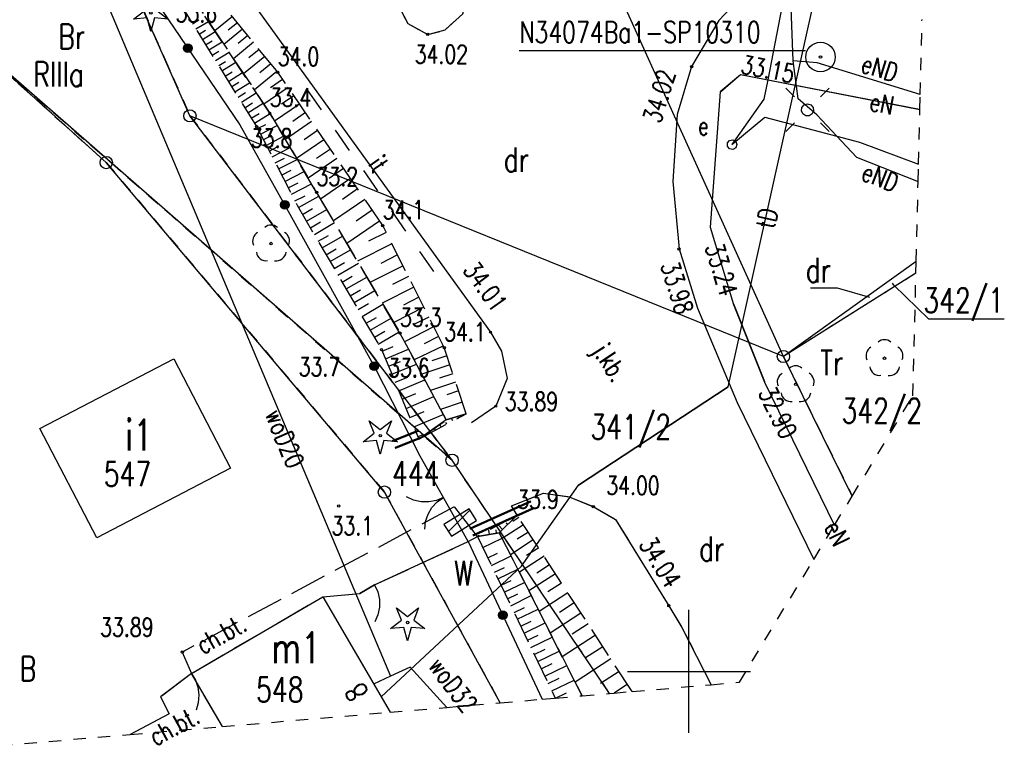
# Model space of a CAD drawing. Header units: millimetres. Extents: x 1427 to 82594, y 2364 to 16149.
# Tile 15 of 58: x 1665 to 1705, y 2367 to 2397. Entities that reach past the tile are written whole.
import ezdxf
from ezdxf.enums import TextEntityAlignment as Align

# ---------------------------------------------------------------- set-up
doc = ezdxf.new("R2010")
doc.units = ezdxf.units.MM
for name, pattern in [('1', [2, 1, -1]), ('2', [1, 0.5, -0.5]), ('423', [2, 1.5, -0.5]), ('424', [1.5, 1, -0.5]), ('9', [1.75, 1.25, -0.5]), ('901', [0])]:
    doc.linetypes.add(name, pattern=pattern)
for name, color, linetype in [('000_Inne__niezydentyfikowane_', 7, 'Continuous'), ('121-Punkt_osnowy_szczegolowej', 7, 'Continuous'), ('121-Punkt_osnowy_szczegolowej-A', 7, 'Continuous'), ('202-punkt_graniczny', 7, 'Continuous'), ('209-oznaczenie_konturu_klasyfik', 7, 'Continuous'), ('210-oznaczenie_konturu_uzytku_g', 7, 'Continuous'), ('211-numer_dzialki_ewidencyjnej', 7, 'Continuous'), ('218-kontur_uzytku_gruntowego', 7, 'Continuous'), ('219-dzialka_ewidencyjna', 7, 'Continuous'), ('238-Punkt_adresowy_budynku', 7, 'Continuous'), ('312-budynek_ewidencyjny', 7, 'Continuous'), ('312-oznaczenie_budynku_ewidency', 7, 'Continuous'), ('brama', 7, 'Continuous'), ('chodnik', 7, 'Continuous'), ('chodnik-Atr17', 7, 'Continuous'), ('drzewo_iglaste', 7, 'Continuous'), ('drzewo_lisciaste', 7, 'Continuous'), ('elektroenergetyczne_urzadzenie_', 7, 'Continuous'), ('furtka', 7, 'Continuous'), ('inny_obiekt_zagospodarowania_te', 7, 'Continuous'), ('jezdnia', 7, 'Continuous'), ('jezdnia-Atr17', 7, 'Continuous'), ('kraweznik', 7, 'Continuous'), ('latarnia', 7, 'Continuous'), ('obudowa_ochronna_przewodu', 7, 'Continuous'), ('ogrodzenie_trwale', 7, 'Continuous'), ('opisy', 7, 'Continuous'), ('pikieta_naturalna', 7, 'Continuous'), ('pikieta_naturalna-Atr2', 7, 'Continuous'), ('pikieta_sztuczna', 7, 'Continuous'), ('pikieta_sztuczna-Atr2', 7, 'Continuous'), ('przewod_elektroenergetyczny_pod', 7, 'Continuous'), ('przewod_telekomunikacyjny_podzi', 7, 'Continuous'), ('przewod_wodociagowy', 7, 'Continuous'), ('przewod_wodociagowy-Atr1', 7, 'Continuous'), ('rzedna-Atr2', 7, 'Continuous'), ('sciana_oporowa__linia_', 7, 'Continuous'), ('sciana_oporowa__poligon_', 7, 'Continuous'), ('skarpa_nieumocniona', 7, 'Continuous'), ('trawnik', 7, 'Continuous'), ('wlaz_do_komory_lub_kanalu_-_kwa', 7, 'Continuous'), ('Zakres', 7, 'Continuous')]:
    doc.layers.add(name, color=color, linetype=linetype)
doc.styles.add('STYL_ARIAL', font='simplex', dxfattribs={"width": 0.75, "oblique": 0.1})

# ---------------------------------------------------------------- blocks, each defined once
blk = doc.blocks.new('202')
at = {"color": 0}
blk.add_circle((0, 0), 0.25, dxfattribs=at)
blk = doc.blocks.new('SM01')
at = {"color": 7}
for points in [[(-0.53, 0.531, 0), (-0.883, 0.884, 0)], [(0.531, 0.531, 0), (0.884, 0.884, 0)], [(0, 0.25, 0), (0.1352, 0.2103, 0), (0.2274, 0.1039, 0), (0.2475, -0.0356, 0), (0.1889, -0.1637, 0), (0.0704, -0.2399, 0), (-0.0704, -0.2399, 0), (-0.1889, -0.1637, 0), (-0.2475, -0.0356, 0), (-0.2274, 0.1039, 0), (-0.1352, 0.2103, 0), (0, 0.25, 0)], [(-0.53, -0.53, 0), (-0.883, -0.883, 0)], [(0.531, -0.53, 0), (0.884, -0.883, 0)]]:
    blk.add_polyline3d(points, dxfattribs=at)
blk = doc.blocks.new('US25')
at = {"color": 7}
blk.add_polyline3d([(0.2003, -0.0001, 0), (0.1535, -0.1287, 0), (0.035, -0.1971, 0), (-0.0997, -0.1733, 0), (-0.1876, -0.0685, 0), (-0.1876, 0.0683, 0), (-0.0997, 0.1731, 0), (0.035, 0.1968, 0), (0.1535, 0.1284, 0), (0.2003, -0.0001, 0)], dxfattribs=at)
blk = doc.blocks.new('OK02')
at = {"color": 7}
for points in [[(-0.75, 1.299, 0), (-0.4963, 1.1147, 0), (-0.2865, 0.8817, 0), (-0.1297, 0.6101, 0), (-0.0328, 0.3119, 0), (0, 0, 0)], [(0, 0, 0), (0.0328, 0.3119, 0), (0.1297, 0.6101, 0), (0.2865, 0.8817, 0), (0.4963, 1.1147, 0), (0.75, 1.299, 0)]]:
    blk.add_polyline3d(points, dxfattribs=at)
blk = doc.blocks.new('OK04')
at = {"color": 7}
blk.add_polyline3d([(0, 0.001, 0), (0.0328, 0.3129, 0), (0.1297, 0.6111, 0), (0.2865, 0.8827, 0), (0.4963, 1.1157, 0), (0.75, 1.3, 0)], dxfattribs=at)
blk = doc.blocks.new('PW01')
at = {"color": 7}
blk.add_polyline3d([(0.045, 0, 0), (0.0318, -0.0318, 0), (0, -0.045, 0), (-0.0318, -0.0318, 0), (-0.045, 0, 0), (-0.0318, 0.0318, 0), (0, 0.045, 0), (0.0318, 0.0318, 0), (0.045, 0, 0)], dxfattribs=at)
blk = doc.blocks.new('921')
at = {"color": 0}
for p, q in [((-0.25, 0.1), (-0.45, 0.6)), ((-0.45, 0.6), (0, 0.25)), ((0, 0.25), (0.45, 0.6)), ((0.45, 0.6), (0.25, 0.1)), ((-0.7, -0.25), (-0.25, 0.1)), ((0.25, 0.1), (0.7, -0.25)), ((-0.15, -0.2), (-0.7, -0.25)), ((0, -0.75), (-0.15, -0.2)), ((0.15, -0.2), (0, -0.75)), ((0.7, -0.25), (0.15, -0.2))]:
    blk.add_line(p, q, dxfattribs=at)
blk.add_circle((0, 0), 0.05, dxfattribs=at)
blk = doc.blocks.new('922')
at = {"color": 0}
blk.add_circle((0, 0), 0.05, dxfattribs=at)
for centre, radius, start, end in [((-0.35, 0.1), 0.4, 119.8482, 203.5195), ((0, 0.35), 0.4, 50.114, 129.886), ((0.35, 0.1), 0.4, 336.8845, 60.1518), ((-0.2, -0.3), 0.4, 187.477, 278.4788), ((0.2, -0.275), 0.425, 262.6459, 349.6289)]:
    blk.add_arc(centre, radius, start, end, dxfattribs=at)
blk = doc.blocks.new('121')
at = {"color": 0}
for radius in [0.6, 0.05]:
    blk.add_circle((0, 0), radius, dxfattribs=at)

msp = doc.modelspace()

# ---------------------------------------------------------------- linework, layer by layer
at = {"layer": '000_Inne__niezydentyfikowane_', "color": 7}
for points in [[(1672.036, 2396.931, 0), (1672.286, 2397.091, 0)], [(1672.166, 2396.721, 0), (1672.676, 2397.031, 0)], [(1673.656, 2397.221, 0), (1672.936, 2396.641, 0)], [(1673.856, 2396.971, 0), (1673.486, 2396.671, 0)], [(1672.296, 2396.511, 0), (1672.556, 2396.671, 0)], [(1672.436, 2396.291, 0), (1672.956, 2396.621, 0)], [(1674.066, 2396.711, 0), (1673.306, 2396.091, 0)], [(1672.566, 2396.081, 0), (1672.826, 2396.241, 0)], [(1672.696, 2395.871, 0), (1673.236, 2396.201, 0)], [(1674.506, 2396.181, 0), (1673.696, 2395.511, 0)], [(1674.276, 2396.451, 0), (1673.886, 2396.131, 0)], [(1672.826, 2395.651, 0), (1673.096, 2395.821, 0)], [(1672.966, 2395.441, 0), (1673.516, 2395.781, 0)], [(1674.736, 2395.891, 0), (1674.316, 2395.551, 0)], [(1673.096, 2395.231, 0), (1673.376, 2395.401, 0)], [(1673.226, 2395.021, 0), (1673.796, 2395.371, 0)], [(1674.976, 2395.601, 0), (1674.106, 2394.901, 0)], [(1675.216, 2395.301, 0), (1674.766, 2394.941, 0)], [(1673.356, 2394.801, 0), (1673.646, 2394.981, 0)], [(1673.496, 2394.591, 0), (1674.066, 2394.951, 0)], [(1675.466, 2394.991, 0), (1674.546, 2394.251, 0)], [(1673.626, 2394.381, 0), (1673.916, 2394.561, 0)], [(1673.756, 2394.161, 0), (1674.346, 2394.531, 0)], [(1675.696, 2394.671, 0), (1675.206, 2394.331, 0)], [(1673.886, 2393.951, 0), (1674.186, 2394.141, 0)], [(1674.026, 2393.741, 0), (1674.626, 2394.121, 0)], [(1675.926, 2394.341, 0), (1674.936, 2393.661, 0)], [(1674.156, 2393.521, 0), (1674.466, 2393.721, 0)], [(1674.286, 2393.311, 0), (1674.906, 2393.701, 0)], [(1676.386, 2393.661, 0), (1675.366, 2392.971, 0)], [(1676.146, 2394.001, 0), (1675.656, 2393.671, 0)], [(1674.416, 2393.101, 0), (1674.736, 2393.291, 0)], [(1674.556, 2392.891, 0), (1675.186, 2393.281, 0)], [(1676.626, 2393.321, 0), (1676.106, 2392.961, 0)], [(1676.866, 2392.961, 0), (1675.806, 2392.231, 0)], [(1674.676, 2392.671, 0), (1675.016, 2392.841, 0)], [(1674.796, 2392.451, 0), (1675.476, 2392.801, 0)], [(1677.116, 2392.591, 0), (1676.576, 2392.221, 0)], [(1674.906, 2392.221, 0), (1675.256, 2392.401, 0)], [(1675.026, 2391.991, 0), (1675.736, 2392.361, 0)], [(1677.376, 2392.221, 0), (1676.266, 2391.461, 0)], [(1675.146, 2391.761, 0), (1675.506, 2391.941, 0)], [(1675.276, 2391.521, 0), (1676.006, 2391.901, 0)], [(1677.636, 2391.841, 0), (1677.066, 2391.451, 0)], [(1675.396, 2391.281, 0), (1675.766, 2391.471, 0)], [(1675.526, 2391.031, 0), (1676.286, 2391.421, 0)], [(1677.906, 2391.451, 0), (1676.736, 2390.651, 0)], [(1675.656, 2390.781, 0), (1676.046, 2390.981, 0)], [(1675.786, 2390.521, 0), (1676.576, 2390.931, 0)], [(1678.176, 2391.051, 0), (1677.586, 2390.641, 0)], [(1675.926, 2390.261, 0), (1676.326, 2390.471, 0)], [(1678.456, 2390.641, 0), (1677.236, 2389.801, 0)], [(1676.056, 2390.001, 0), (1676.876, 2390.421, 0)], [(1678.746, 2390.221, 0), (1678.126, 2389.791, 0)], [(1676.196, 2389.731, 0), (1676.616, 2389.941, 0)], [(1676.346, 2389.461, 0), (1677.166, 2389.931, 0)], [(1679.036, 2389.791, 0), (1677.766, 2388.921, 0)], [(1676.506, 2389.181, 0), (1676.916, 2389.421, 0)], [(1676.666, 2388.911, 0), (1677.486, 2389.391, 0)], [(1679.336, 2389.361, 0), (1678.686, 2388.911, 0)], [(1676.826, 2388.641, 0), (1677.236, 2388.881, 0)], [(1676.986, 2388.371, 0), (1677.806, 2388.851, 0)], [(1679.636, 2388.911, 0), (1678.306, 2388.001, 0)], [(1679.906, 2388.451, 0), (1679.186, 2388.091, 0)], [(1677.146, 2388.091, 0), (1677.556, 2388.331, 0)], [(1677.306, 2387.821, 0), (1678.136, 2388.301, 0)], [(1677.466, 2387.541, 0), (1677.876, 2387.781, 0)], [(1677.626, 2387.271, 0), (1678.456, 2387.751, 0)], [(1680.136, 2387.991, 0), (1678.736, 2387.281, 0)], [(1680.366, 2387.541, 0), (1679.686, 2387.191, 0)], [(1677.786, 2386.991, 0), (1678.206, 2387.231, 0)], [(1677.946, 2386.711, 0), (1678.786, 2387.201, 0)], [(1680.596, 2387.091, 0), (1679.246, 2386.411, 0)], [(1678.116, 2386.431, 0), (1678.526, 2386.681, 0)], [(1678.276, 2386.161, 0), (1679.116, 2386.641, 0)], [(1680.816, 2386.661, 0), (1680.156, 2386.331, 0)], [(1678.436, 2385.881, 0), (1678.856, 2386.121, 0)], [(1678.606, 2385.601, 0), (1679.446, 2386.091, 0)], [(1681.026, 2386.231, 0), (1679.736, 2385.581, 0)], [(1681.236, 2385.821, 0), (1680.606, 2385.501, 0)], [(1678.766, 2385.321, 0), (1679.186, 2385.561, 0)], [(1678.926, 2385.041, 0), (1679.776, 2385.531, 0)], [(1681.436, 2385.411, 0), (1680.216, 2384.791, 0)], [(1679.096, 2384.761, 0), (1679.516, 2385.001, 0)], [(1679.256, 2384.481, 0), (1680.106, 2384.971, 0)], [(1681.646, 2385.011, 0), (1681.036, 2384.711, 0)], [(1681.836, 2384.611, 0), (1680.646, 2384.011, 0)], [(1679.426, 2384.191, 0), (1679.846, 2384.441, 0)], [(1679.586, 2383.911, 0), (1680.436, 2384.411, 0)], [(1682.036, 2384.221, 0), (1681.446, 2383.921, 0)], [(1679.746, 2383.621, 0), (1680.196, 2383.811, 0)], [(1679.876, 2383.321, 0), (1680.816, 2383.711, 0)], [(1682.236, 2383.841, 0), (1681.046, 2383.271, 0)], [(1682.376, 2383.441, 0), (1681.766, 2383.241, 0)], [(1679.996, 2383.011, 0), (1680.486, 2383.211, 0)], [(1680.136, 2382.691, 0), (1681.136, 2383.101, 0)], [(1682.496, 2383.071, 0), (1681.356, 2382.691, 0)], [(1680.276, 2382.361, 0), (1680.786, 2382.571, 0)], [(1680.416, 2382.021, 0), (1681.476, 2382.461, 0)], [(1682.616, 2382.711, 0), (1682.076, 2382.531, 0)], [(1682.726, 2382.371, 0), (1681.706, 2382.031, 0)], [(1680.556, 2381.671, 0), (1681.106, 2381.901, 0)], [(1680.716, 2381.301, 0), (1681.846, 2381.781, 0)], [(1682.846, 2382.011, 0), (1682.366, 2381.851, 0)], [(1682.996, 2381.551, 0), (1682.116, 2381.261, 0)], [(1680.866, 2380.931, 0), (1681.446, 2381.181, 0)], [(1681.026, 2380.551, 0), (1682.226, 2381.051, 0)], [(1682.616, 2380.791, 0), (1682.556, 2380.891, 0)], [(1682.846, 2380.911, 0), (1682.826, 2380.941, 0)], [(1683.076, 2381.041, 0), (1683.066, 2381.051, 0)], [(1681.906, 2380.411, 0), (1681.886, 2380.451, 0)], [(1682.146, 2380.541, 0), (1682.086, 2380.651, 0)], [(1682.376, 2380.661, 0), (1682.336, 2380.731, 0)], [(1681.196, 2380.151, 0), (1681.426, 2380.251, 0)], [(1681.676, 2380.291, 0), (1681.646, 2380.341, 0)], [(1685.056, 2376.781, 0), (1685.006, 2376.841, 0)], [(1685.296, 2376.861, 0), (1685.056, 2376.701, 0)], [(1684.636, 2376.381, 0), (1684.466, 2376.551, 0)], [(1685.486, 2376.571, 0), (1684.626, 2376.011, 0)], [(1684.846, 2376.581, 0), (1684.786, 2376.641, 0)], [(1684.106, 2376.181, 0), (1684.086, 2376.351, 0)], [(1684.396, 2376.231, 0), (1684.376, 2376.361, 0)], [(1685.686, 2376.271, 0), (1685.236, 2375.981, 0)], [(1683.836, 2375.651, 0), (1684.616, 2376.031, 0)], [(1685.886, 2375.961, 0), (1684.966, 2375.351, 0)], [(1684.036, 2375.231, 0), (1684.436, 2375.421, 0)], [(1684.186, 2374.921, 0), (1684.986, 2375.311, 0)], [(1686.326, 2375.291, 0), (1685.326, 2374.641, 0)], [(1686.106, 2375.631, 0), (1685.616, 2375.321, 0)], [(1684.316, 2374.651, 0), (1684.716, 2374.841, 0)], [(1686.546, 2374.941, 0), (1686.036, 2374.601, 0)], [(1684.446, 2374.381, 0), (1685.256, 2374.771, 0)], [(1686.786, 2374.581, 0), (1685.706, 2373.881, 0)], [(1684.576, 2374.111, 0), (1684.986, 2374.301, 0)], [(1684.706, 2373.831, 0), (1685.526, 2374.231, 0)], [(1687.036, 2374.201, 0), (1686.476, 2373.841, 0)], [(1684.836, 2373.561, 0), (1685.256, 2373.761, 0)], [(1684.976, 2373.281, 0), (1685.806, 2373.691, 0)], [(1687.286, 2373.811, 0), (1686.126, 2373.051, 0)], [(1687.556, 2373.401, 0), (1686.956, 2373.011, 0)], [(1685.106, 2373.011, 0), (1685.526, 2373.211, 0)], [(1685.236, 2372.731, 0), (1686.086, 2373.141, 0)], [(1687.826, 2372.981, 0), (1686.576, 2372.161, 0)], [(1685.376, 2372.451, 0), (1685.806, 2372.651, 0)], [(1685.516, 2372.161, 0), (1686.366, 2372.581, 0)], [(1688.116, 2372.541, 0), (1687.466, 2372.121, 0)], [(1685.646, 2371.881, 0), (1686.086, 2372.091, 0)], [(1688.416, 2372.091, 0), (1687.066, 2371.211, 0)], [(1685.786, 2371.591, 0), (1686.656, 2372.011, 0)], [(1685.926, 2371.301, 0), (1686.366, 2371.511, 0)], [(1686.066, 2371.011, 0), (1686.946, 2371.431, 0)], [(1688.716, 2371.611, 0), (1688.016, 2371.161, 0)], [(1686.206, 2370.721, 0), (1686.656, 2370.931, 0)], [(1686.356, 2370.421, 0), (1687.246, 2370.851, 0)], [(1689.036, 2371.121, 0), (1687.586, 2370.181, 0)], [(1689.376, 2370.611, 0), (1688.616, 2370.121, 0)], [(1686.496, 2370.121, 0), (1686.946, 2370.341, 0)], [(1686.636, 2369.821, 0), (1687.546, 2370.261, 0)], [(1689.716, 2370.091, 0), (1689.171, 2369.735, 0)], [(1686.786, 2369.521, 0), (1687.236, 2369.741, 0)]]:
    msp.add_polyline3d(points, dxfattribs=at)
at = {"layer": '121-Punkt_osnowy_szczegolowej-A', "color": 7}
msp.add_polyline3d([(1685.319, 2395.842, 0), (1696.961, 2395.842, 0)], dxfattribs=at)
at = {"layer": '210-oznaczenie_konturu_uzytku_g', "color": 3}
msp.add_polyline3d([(1697.153, 2386.197, 0), (1698.242, 2386.197, 0), (1699.552, 2385.815, 0)], dxfattribs=at)
at = {"layer": '218-kontur_uzytku_gruntowego', "color": 3, "linetype": '2'}
for points in [[(1671.926, 2393.191, 0), (1668.406, 2401.171, 0)], [(1668.406, 2401.171, 0), (1671.926, 2393.191, 0)], [(1662.716, 2396.511, 0), (1682.586, 2379.191, 0)], [(1668.526, 2391.291, 0), (1662.716, 2396.511, 0)], [(1682.586, 2379.191, 0), (1662.716, 2396.511, 0)], [(1662.716, 2396.511, 0), (1668.526, 2391.291, 0)], [(1682.586, 2379.191, 0), (1671.926, 2393.191, 0)], [(1671.926, 2393.191, 0), (1682.586, 2379.191, 0)], [(1679.836, 2377.901, 0), (1668.526, 2391.291, 0)], [(1668.526, 2391.291, 0), (1679.836, 2377.901, 0)], [(1701.446, 2386.797, 0), (1696.056, 2383.411, 0)], [(1696.056, 2383.411, 0), (1698.857, 2377.739, 0)], [(1688.99, 2369.719, 0), (1682.586, 2379.191, 0)], [(1679.836, 2377.901, 0), (1684.542, 2369.338, 0)]]:
    msp.add_polyline3d(points, dxfattribs=at)
at = {"layer": '219-dzialka_ewidencyjna', "color": 7}
for points in [[(1696.056, 2383.411, 0), (1685.956, 2405.711, 0)], [(1671.926, 2393.191, 0), (1669.116, 2399.561, 0)], [(1668.526, 2391.291, 0), (1662.716, 2396.511, 0)], [(1682.586, 2379.191, 0), (1662.716, 2396.511, 0)], [(1696.056, 2383.411, 0), (1671.926, 2393.191, 0)], [(1682.586, 2379.191, 0), (1671.926, 2393.191, 0)], [(1679.836, 2377.901, 0), (1668.526, 2391.291, 0)], [(1701.457, 2387.272, 0), (1696.056, 2383.411, 0)], [(1701.446, 2386.797, 0), (1696.056, 2383.411, 0)], [(1698.857, 2377.739, 0), (1696.056, 2383.411, 0)], [(1688.99, 2369.719, 0), (1682.586, 2379.191, 0)], [(1684.542, 2369.338, 0), (1679.836, 2377.901, 0)]]:
    msp.add_polyline3d(points, dxfattribs=at)
at = {"layer": '312-budynek_ewidencyjny', "color": 7}
for points in [[(1665.826, 2380.491, 0), (1671.266, 2383.311, 0)], [(1671.266, 2383.311, 0), (1673.576, 2378.871, 0)], [(1668.136, 2376.041, 0), (1665.826, 2380.491, 0)], [(1673.576, 2378.871, 0), (1668.136, 2376.041, 0)], [(1671.986, 2370.531, 0), (1677.326, 2373.641, 0)], [(1677.326, 2373.641, 0), (1680.063, 2368.955, 0)], [(1673.244, 2368.371, 0), (1671.986, 2370.531, 0)]]:
    msp.add_polyline3d(points, dxfattribs=at)
at = {"layer": 'brama', "color": 7}
msp.add_polyline3d([(1683.246, 2375.891, 0), (1681.226, 2379.481, 0)], dxfattribs=at)
at = {"layer": 'chodnik', "color": 7, "linetype": '423'}
for points in [[(1671.986, 2370.531, 0), (1677.326, 2373.641, 0), (1678.836, 2373.781, 0), (1679.436, 2374.131, 0), (1683.246, 2375.891, 0), (1683.616, 2376.101, 0), (1682.676, 2377.301, 0), (1671.616, 2371.401, 0), (1671.986, 2370.531, 0)], [(1673.244, 2368.371, 0), (1671.986, 2370.531, 0), (1670.736, 2369.581, 0), (1671.086, 2368.891, 0), (1669.496, 2368.051, 0)]]:
    msp.add_polyline3d(points, dxfattribs=at)
at = {"layer": 'furtka', "color": 7}
for points in [[(1679.436, 2374.131, 0), (1678.836, 2373.781, 0)], [(1671.986, 2370.531, 0), (1670.736, 2369.581, 0)]]:
    msp.add_polyline3d(points, dxfattribs=at)
at = {"layer": 'inny_obiekt_zagospodarowania_te', "color": 7, "linetype": '1'}
msp.add_polyline3d([(1681.846, 2386.861, 0), (1676.206, 2394.971, 0)], dxfattribs=at)
at = {"layer": 'jezdnia', "color": 7, "linetype": '424'}
msp.add_polyline3d([(1685.236, 2376.961, 0), (1685.236, 2376.961, 0), (1684.996, 2377.341, 0), (1686.296, 2377.861, 0), (1687.346, 2377.711, 0), (1688.326, 2377.311, 0), (1689.226, 2376.791, 0), (1691.396, 2373.281, 0), (1691.926, 2372.401, 0), (1693.12, 2370.072, 0)], dxfattribs=at)
at = {"layer": 'kraweznik', "color": 7}
for points in [[(1667.016, 2404.151, 0), (1670.596, 2402.391, 0), (1673.056, 2399.751, 0), (1684.146, 2384.401, 0), (1684.596, 2383.631, 0), (1684.826, 2382.521, 0), (1684.366, 2381.391, 0), (1683.376, 2380.711, 0)], [(1683.016, 2397.341, 0), (1683.176, 2397.891, 0), (1683.116, 2398.411, 0), (1682.886, 2398.801, 0), (1682.456, 2399.111, 0), (1681.906, 2399.281, 0), (1681.256, 2399.181, 0), (1680.546, 2398.791, 0), (1680.326, 2398.281, 0), (1680.466, 2397.561, 0), (1680.786, 2396.941, 0), (1681.596, 2396.501, 0), (1682.306, 2396.681, 0)], [(1694.956, 2398.671, 0), (1693.426, 2397.071, 0), (1692.326, 2395.191, 0), (1691.736, 2393.241, 0), (1691.556, 2390.521, 0), (1691.816, 2387.781, 0), (1692.566, 2385.381, 0), (1694.176, 2381.541, 0), (1697.294, 2375.164, 0)], [(1682.306, 2396.681, 0), (1683.016, 2397.341, 0)], [(1684.996, 2377.341, 0), (1686.296, 2377.861, 0), (1687.346, 2377.711, 0), (1688.326, 2377.311, 0), (1689.226, 2376.791, 0), (1691.396, 2373.281, 0), (1691.926, 2372.401, 0), (1693.12, 2370.072, 0)]]:
    msp.add_polyline3d(points, dxfattribs=at)
at = {"layer": 'obudowa_ochronna_przewodu', "color": 1}
for points in [[(1693.496, 2394.171, 0), (1694.316, 2394.871, 0), (1695.419, 2394.656, 0)], [(1695.419, 2394.656, 0), (1701.605, 2393.455, 0)]]:
    msp.add_polyline3d(points, dxfattribs=at)
at = {"layer": 'obudowa_ochronna_przewodu', "color": 7}
msp.add_polyline3d([(1695.296, 2382.381, 0), (1694.036, 2385.531, 0)], dxfattribs=at)
at = {"layer": 'obudowa_ochronna_przewodu', "color": 30}
msp.add_polyline3d([(1693.806, 2382.181, 0), (1687.726, 2378.181, 0)], dxfattribs=at)
at = {"layer": 'ogrodzenie_trwale', "color": 7, "linetype": '901'}
for points in [[(1630.706, 2411.131, 0), (1642.836, 2408.201, 0), (1659.716, 2403.981, 0), (1664.996, 2402.241, 0), (1668.236, 2400.711, 0), (1670.306, 2398.201, 0), (1673.956, 2392.821, 0), (1675.926, 2389.321, 0), (1679.446, 2382.961, 0), (1681.226, 2379.481, 0)], [(1679.436, 2374.131, 0), (1683.246, 2375.891, 0)], [(1683.246, 2375.891, 0), (1686.249, 2369.484, 0)], [(1677.326, 2373.641, 0), (1678.836, 2373.781, 0)], [(1670.736, 2369.581, 0), (1671.086, 2368.891, 0), (1669.496, 2368.051, 0)]]:
    msp.add_polyline3d(points, dxfattribs=at)
at = {"layer": 'ogrodzenie_trwale', "color": 7}
for centre, radius in [((1671.836, 2395.945), 0.175), ((1671.836, 2395.945), 0.158), ((1671.836, 2395.945), 0.14), ((1671.836, 2395.945), 0.122), ((1671.836, 2395.945), 0.105), ((1671.836, 2395.945), 0.0875), ((1671.836, 2395.945), 0.07), ((1671.836, 2395.945), 0.0525), ((1671.836, 2395.945), 0.035), ((1675.783, 2389.575), 0.175), ((1675.783, 2389.575), 0.158), ((1675.783, 2389.575), 0.14), ((1675.783, 2389.575), 0.122), ((1675.783, 2389.575), 0.105), ((1675.783, 2389.575), 0.0875), ((1675.783, 2389.575), 0.07), ((1675.783, 2389.575), 0.0525), ((1675.783, 2389.575), 0.035), ((1679.416, 2383.014), 0.175), ((1679.416, 2383.014), 0.158), ((1679.416, 2383.014), 0.14), ((1679.416, 2383.014), 0.122), ((1679.416, 2383.014), 0.105), ((1679.416, 2383.014), 0.0875), ((1679.416, 2383.014), 0.07), ((1679.416, 2383.014), 0.0525), ((1679.416, 2383.014), 0.035), ((1684.648, 2372.9), 0.175), ((1684.648, 2372.9), 0.158), ((1684.648, 2372.9), 0.14), ((1684.648, 2372.9), 0.122), ((1684.648, 2372.9), 0.105), ((1684.648, 2372.9), 0.0875), ((1684.648, 2372.9), 0.07), ((1684.648, 2372.9), 0.0525), ((1684.648, 2372.9), 0.035)]:
    msp.add_circle(centre, radius, dxfattribs=at)
at = {"layer": 'opisy', "color": 7}
for points in [[(1692.216, 2368.111, 0), (1692.216, 2373.111, 0)], [(1689.716, 2370.611, 0), (1694.716, 2370.611, 0)]]:
    msp.add_polyline3d(points, dxfattribs=at)
at = {"layer": 'przewod_elektroenergetyczny_pod', "color": 1}
for points in [[(1696.456, 2395.431, 0), (1696.346, 2398.311, 0), (1698.016, 2408.261, 0), (1681.776, 2413.421, 0), (1669.776, 2416.891, 0), (1660.766, 2414.831, 0), (1644.446, 2419.541, 0), (1631.796, 2423.071, 0), (1621.236, 2426.111, 0), (1621.626, 2427.961, 0), (1622.016, 2427.791, 0)], [(1697.416, 2393.231, 0), (1696.656, 2393.881, 0), (1696.456, 2395.431, 0)], [(1701.62, 2394.052, 0), (1697.436, 2395.341, 0), (1696.456, 2395.431, 0)], [(1701.595, 2393.445, 0), (1694.306, 2394.861, 0), (1693.486, 2394.161, 0), (1693.076, 2388.661, 0), (1694.026, 2385.521, 0), (1695.286, 2382.371, 0), (1698.129, 2376.547, 0)], [(1697.416, 2393.231, 0), (1698.229, 2392.362, 0)], [(1698.229, 2392.362, 0), (1699.026, 2391.511, 0), (1701.535, 2390.526, 0)]]:
    msp.add_polyline3d(points, dxfattribs=at)
at = {"layer": 'przewod_telekomunikacyjny_podzi', "color": 30}
for points in [[(1679.696, 2369.581, 0), (1685.406, 2374.891, 0), (1687.726, 2378.181, 0), (1693.806, 2382.181, 0), (1697.576, 2399.111, 0), (1698.186, 2401.741, 0), (1698.436, 2403.111, 0), (1699.036, 2405.481, 0), (1699.386, 2407.151, 0)], [(1696.148, 2398.393, 0), (1695.419, 2394.656, 0)], [(1695.419, 2394.656, 0), (1695.266, 2393.871, 0), (1693.966, 2392.021, 0), (1695.306, 2393.131, 0), (1698.229, 2392.362, 0)], [(1698.229, 2392.362, 0), (1699.146, 2392.121, 0), (1701.552, 2391.223, 0)]]:
    msp.add_polyline3d(points, dxfattribs=at)
at = {"layer": 'przewod_wodociagowy', "color": 5}
for points in [[(1665.376, 2405.321, 0), (1680.086, 2370.421, 0)], [(1682.369, 2369.152, 0), (1680.876, 2370.791, 0), (1680.086, 2370.421, 0)], [(1680.086, 2370.421, 0), (1679.396, 2370.101, 0)]]:
    msp.add_polyline3d(points, dxfattribs=at)
at = {"layer": 'sciana_oporowa__linia_', "color": 7, "const_width": 0.09}
for points in [[(1681.23, 2380.4), (1680.15, 2379.97)], [(1681.341, 2380.121), (1680.261, 2379.691)], [(1685.794, 2377.527), (1683.304, 2376.407)], [(1685.917, 2377.254), (1683.427, 2376.134)]]:
    msp.add_lwpolyline(points, dxfattribs=at)
at = {"layer": 'sciana_oporowa__poligon_', "color": 7}
for points in [[(1683.276, 2377.221, 0), (1682.256, 2376.581, 0), (1682.556, 2376.111, 0), (1683.576, 2376.751, 0), (1683.276, 2377.221, 0)], [(1683.276, 2377.221, 0), (1682.256, 2376.581, 0), (1682.556, 2376.111, 0), (1683.576, 2376.751, 0), (1683.276, 2377.221, 0)], [(1682.439, 2376.294, 0), (1683.311, 2377.166, 0)]]:
    msp.add_polyline3d(points, dxfattribs=at)
at = {"layer": 'skarpa_nieumocniona', "color": 7, "linetype": '9'}
for points in [[(1629.506, 2412.981, 0), (1632.046, 2412.771, 0), (1665.036, 2403.551, 0), (1667.276, 2402.481, 0), (1668.706, 2401.441, 0), (1671.766, 2398.391, 0), (1675.176, 2393.301, 0), (1677.076, 2390.081, 0), (1680.466, 2384.361, 0), (1682.346, 2380.831, 0), (1683.156, 2381.081, 0), (1682.266, 2383.771, 0), (1679.766, 2388.731, 0), (1675.496, 2394.961, 0), (1672.516, 2398.611, 0), (1669.056, 2401.911, 0), (1667.656, 2402.861, 0), (1665.376, 2404.451, 0), (1632.236, 2413.431, 0), (1630.136, 2413.921, 0), (1629.506, 2412.981, 0)], [(1629.506, 2412.981, 0), (1632.046, 2412.771, 0), (1665.036, 2403.551, 0), (1667.276, 2402.481, 0), (1668.706, 2401.441, 0), (1671.766, 2398.391, 0), (1675.176, 2393.301, 0), (1677.076, 2390.081, 0), (1680.466, 2384.361, 0), (1682.346, 2380.831, 0), (1683.156, 2381.081, 0), (1682.266, 2383.771, 0), (1679.766, 2388.731, 0), (1675.496, 2394.961, 0), (1672.516, 2398.611, 0), (1669.056, 2401.911, 0), (1667.656, 2402.861, 0), (1665.376, 2404.451, 0), (1632.236, 2413.431, 0), (1630.136, 2413.921, 0), (1629.506, 2412.981, 0)], [(1681.236, 2380.051, 0), (1682.346, 2380.831, 0), (1680.466, 2384.361, 0), (1677.076, 2390.081, 0), (1675.176, 2393.301, 0), (1671.766, 2398.391, 0), (1668.706, 2401.441, 0), (1667.276, 2402.481, 0), (1665.036, 2403.551, 0), (1632.046, 2412.771, 0), (1629.506, 2412.981, 0), (1629.286, 2411.871, 0), (1631.706, 2411.611, 0), (1664.886, 2402.891, 0), (1666.886, 2401.841, 0), (1668.316, 2400.981, 0), (1671.276, 2398.151, 0), (1674.636, 2392.751, 0), (1676.286, 2389.561, 0), (1679.716, 2383.691, 0), (1681.236, 2380.051, 0)], [(1681.236, 2380.051, 0), (1682.346, 2380.831, 0), (1680.466, 2384.361, 0), (1677.076, 2390.081, 0), (1675.176, 2393.301, 0), (1671.766, 2398.391, 0), (1668.706, 2401.441, 0), (1667.276, 2402.481, 0), (1665.036, 2403.551, 0), (1632.046, 2412.771, 0), (1629.506, 2412.981, 0), (1629.286, 2411.871, 0), (1631.706, 2411.611, 0), (1664.886, 2402.891, 0), (1666.886, 2401.841, 0), (1668.316, 2400.981, 0), (1671.276, 2398.151, 0), (1674.636, 2392.751, 0), (1676.286, 2389.561, 0), (1679.716, 2383.691, 0), (1681.236, 2380.051, 0)], [(1683.156, 2381.081, 0), (1682.346, 2380.831, 0), (1681.236, 2380.051, 0), (1683.156, 2381.081, 0)], [(1683.156, 2381.081, 0), (1682.346, 2380.831, 0), (1681.236, 2380.051, 0), (1683.156, 2381.081, 0)], [(1685.236, 2376.961, 0), (1683.616, 2376.101, 0), (1684.506, 2376.251, 0), (1685.236, 2376.961, 0)], [(1685.236, 2376.961, 0), (1683.616, 2376.101, 0), (1684.506, 2376.251, 0), (1685.236, 2376.961, 0)], [(1685.236, 2376.961, 0), (1685.236, 2376.961, 0), (1684.506, 2376.251, 0)], [(1689.905, 2369.797, 0), (1685.236, 2376.961, 0), (1684.506, 2376.251, 0)], [(1689.905, 2369.797, 0), (1685.236, 2376.961, 0)], [(1687.869, 2369.623, 0), (1684.506, 2376.251, 0), (1683.616, 2376.101, 0)], [(1687.869, 2369.623, 0), (1684.506, 2376.251, 0), (1683.616, 2376.101, 0)], [(1683.616, 2376.101, 0), (1686.78, 2369.53, 0)], [(1683.616, 2376.101, 0), (1686.78, 2369.53, 0)], [(1684.506, 2376.251, 0), (1687.869, 2369.623, 0)], [(1684.506, 2376.251, 0), (1687.869, 2369.623, 0)]]:
    msp.add_polyline3d(points, dxfattribs=at)
at = {"layer": 'trawnik', "color": 7, "linetype": '2'}
msp.add_polyline3d([(1681.256, 2399.181, 0), (1680.546, 2398.791, 0), (1680.326, 2398.281, 0), (1680.466, 2397.561, 0), (1680.786, 2396.941, 0), (1681.596, 2396.501, 0), (1682.306, 2396.681, 0), (1683.016, 2397.341, 0), (1683.176, 2397.891, 0), (1683.116, 2398.411, 0), (1682.886, 2398.801, 0), (1682.456, 2399.111, 0), (1681.906, 2399.281, 0), (1681.256, 2399.181, 0)], dxfattribs=at)
at = {"layer": 'wlaz_do_komory_lub_kanalu_-_kwa', "color": 7}
msp.add_polyline3d([(1705.039, 2384.927, 0), (1701.965, 2384.927, 0), (1700.549, 2386.303, 0), (1700.496, 2386.389, 0)], dxfattribs=at)
at = {"layer": 'Zakres', "color": 5, "linetype": '2'}
msp.add_polyline3d([(1657.226, 2367.001, 0), (1669.496, 2368.051, 0), (1669.496, 2368.051, 0), (1673.244, 2368.371, 0), (1673.244, 2368.371, 0), (1680.063, 2368.955, 0), (1682.369, 2369.152, 0), (1684.542, 2369.338, 0), (1684.542, 2369.338, 0), (1686.249, 2369.484, 0), (1686.78, 2369.53, 0), (1686.78, 2369.53, 0), (1687.869, 2369.623, 0), (1687.869, 2369.623, 0), (1687.869, 2369.623, 0), (1687.869, 2369.623, 0), (1688.99, 2369.719, 0), (1688.99, 2369.719, 0), (1689.171, 2369.735, 0), (1689.905, 2369.797, 0), (1689.905, 2369.797, 0), (1693.12, 2370.072, 0), (1693.12, 2370.072, 0), (1694.266, 2370.171, 0), (1697.294, 2375.164, 0), (1697.294, 2375.164, 0), (1698.139, 2376.557, 0), (1698.857, 2377.739, 0), (1701.326, 2381.811, 0), (1701.446, 2386.797, 0), (1701.446, 2386.797, 0), (1701.457, 2387.272, 0), (1701.535, 2390.526, 0), (1701.552, 2391.223, 0), (1701.605, 2393.455, 0), (1701.605, 2393.455, 0), (1701.62, 2394.052, 0), (1701.693, 2397.105, 0)], dxfattribs=at)

# ---------------------------------------------------------------- block references
at = {"layer": '121-Punkt_osnowy_szczegolowej', "color": 7}
msp.add_blockref('121', (1697.566, 2395.581), dxfattribs=at)
at = {"layer": '202-punkt_graniczny', "color": 7}
for p in [(1671.926, 2393.191), (1668.526, 2391.291), (1696.056, 2383.411), (1682.586, 2379.191), (1679.836, 2377.901)]:
    msp.add_blockref('202', p, dxfattribs=at)
at = {"layer": 'brama', "color": 7, "rotation": 119.3643}
msp.add_blockref('OK02', (1682.236, 2377.686), dxfattribs=at)
at = {"layer": 'drzewo_iglaste', "color": 3}
for p in [(1670.336, 2397.371), (1679.666, 2380.191), (1680.776, 2372.601)]:
    msp.add_blockref('921', p, dxfattribs=at)
at = {"layer": 'drzewo_lisciaste', "color": 3}
for p in [(1675.226, 2388.001), (1700.166, 2383.341), (1696.556, 2382.281)]:
    msp.add_blockref('922', p, dxfattribs=at)
at = {"layer": 'elektroenergetyczne_urzadzenie_', "color": 1, "rotation": 39.63722}
msp.add_blockref('US25', (1693.966, 2392.021), dxfattribs=at)
at = {"layer": 'furtka', "color": 7}
for p, rotation in [((1679.436, 2374.131), 210.25832), ((1671.986, 2370.531), 217.2369500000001)]:
    msp.add_blockref('OK04', p, dxfattribs=dict(at, rotation=rotation))
at = {"layer": 'latarnia', "color": 7}
msp.add_blockref('SM01', (1697.036, 2393.431), dxfattribs=at)
at = {"layer": 'pikieta_naturalna', "color": 7}
for p in [(1675.496, 2394.961), (1675.176, 2393.301), (1674.636, 2392.751), (1677.076, 2390.081), (1679.766, 2388.731), (1680.466, 2384.361), (1679.716, 2383.691), (1682.266, 2383.771), (1679.446, 2382.961), (1677.976, 2377.331), (1685.236, 2376.961)]:
    msp.add_blockref('PW01', p, dxfattribs=at)
at = {"layer": 'pikieta_sztuczna', "color": 7}
for p in [(1681.596, 2396.501), (1692.326, 2395.191), (1691.816, 2387.781), (1684.146, 2384.401), (1684.366, 2381.391), (1688.326, 2377.311), (1691.396, 2373.281), (1671.616, 2371.401)]:
    msp.add_blockref('PW01', p, dxfattribs=at)

# ---------------------------------------------------------------- texts
at = {"layer": '121-Punkt_osnowy_szczegolowej-A', "color": 7, "style": 'STYL_ARIAL', "width": 0.75}
msp.add_text('N34074Ba1-SP10310', height=0.875, dxfattribs=at).set_placement((1685.319, 2395.89), align=Align.BOTTOM_LEFT)
at = {"layer": '209-oznaczenie_konturu_klasyfik', "color": 3, "style": 'STYL_ARIAL', "width": 0.75}
msp.add_text('RIIIa', height=1, dxfattribs=at).set_placement((1665.561, 2394.08), align=Align.BOTTOM_LEFT)
at = {"layer": '210-oznaczenie_konturu_uzytku_g', "color": 3, "style": 'STYL_ARIAL', "width": 0.75}
for s, p in [('Br', (1666.572, 2395.612)), ('dr', (1684.682, 2390.609)), ('dr', (1696.963, 2386.119)), ('Tr', (1697.555, 2382.358)), ('dr', (1692.63, 2374.797)), ('W', (1682.672, 2373.801)), ('B', (1665.005, 2369.924))]:
    msp.add_text(s, height=1, dxfattribs=at).set_placement(p, align=Align.BOTTOM_LEFT)
at = {"layer": '211-numer_dzialki_ewidencyjnej', "color": 7, "style": 'STYL_ARIAL', "width": 0.75}
for s, p in [('342/1', (1701.747, 2384.894)), ('342/2', (1698.421, 2380.406)), ('341/2', (1688.212, 2379.75))]:
    msp.add_text(s, height=1, dxfattribs=at).set_placement(p, align=Align.BOTTOM_LEFT)
msp.add_text('444', height=1, dxfattribs=at).set_placement((1680.144, 2379.16), align=Align.TOP_LEFT)
at = {"layer": '238-Punkt_adresowy_budynku', "color": 7, "style": 'STYL_ARIAL', "width": 0.75}
msp.add_text('8', height=0.875, rotation=121.107, dxfattribs=at).set_placement((1679.293, 2370.129), align=Align.BOTTOM_CENTER)
at = {"layer": '312-oznaczenie_budynku_ewidency', "color": 7, "style": 'STYL_ARIAL', "width": 0.75}
msp.add_text('i1', height=1.25, dxfattribs=at).set_placement((1669.856, 2380.216), align=Align.MIDDLE_CENTER)
for s, p in [('547', (1668.422, 2379.136)), ('548', (1674.618, 2370.374))]:
    msp.add_text(s, height=1, dxfattribs=at).set_placement(p, align=Align.TOP_LEFT)
msp.add_text('m1', height=1.25, dxfattribs=at).set_placement((1676.243, 2370.573), align=Align.BOTTOM_CENTER)
at = {"layer": 'chodnik-Atr17', "color": 7, "style": 'STYL_ARIAL', "width": 0.75}
for rotation, p in [(29.248, (1672.565, 2371.087)), (28.528, (1670.636, 2367.359))]:
    msp.add_text('ch.bt.', height=0.75, rotation=rotation, dxfattribs=at).set_placement(p, align=Align.BOTTOM_LEFT)
at = {"layer": 'elektroenergetyczne_urzadzenie_', "color": 1, "style": 'STYL_ARIAL', "width": 0.75}
msp.add_text('e', height=0.75, dxfattribs=at).set_placement((1692.586, 2392.182), align=Align.BOTTOM_LEFT)
at = {"layer": 'inny_obiekt_zagospodarowania_te', "color": 7, "style": 'STYL_ARIAL', "width": 0.75}
msp.add_text('it', height=0.75, rotation=304.816, dxfattribs=at).set_placement((1678.96, 2391.094), align=Align.BOTTOM_LEFT)
at = {"layer": 'jezdnia-Atr17', "color": 7, "style": 'STYL_ARIAL', "width": 0.75}
msp.add_text('j.kb.', height=0.75, rotation=303.079, dxfattribs=at).set_placement((1688.077, 2383.52), align=Align.BOTTOM_LEFT)
at = {"layer": 'pikieta_naturalna-Atr2', "color": 7, "style": 'STYL_ARIAL', "width": 0.75}
for s, p in [('33.6', (1671.346, 2396.772)), ('34.0', (1675.496, 2395.002)), ('33.4', (1675.176, 2393.342)), ('33.8', (1674.406, 2391.682)), ('33.2', (1677.076, 2390.122)), ('34.1', (1679.766, 2388.772)), ('33.3', (1680.466, 2384.402)), ('34.1', (1682.266, 2383.812)), ('33.7', (1676.346, 2382.392)), ('33.6', (1679.986, 2382.352)), ('33.9', (1685.236, 2377.002)), ('33.1', (1677.686, 2375.929))]:
    msp.add_text(s, height=0.75, dxfattribs=at).set_placement(p, align=Align.BOTTOM_LEFT)
at = {"layer": 'pikieta_sztuczna-Atr2', "color": 7, "style": 'STYL_ARIAL', "width": 0.75}
for s, p in [('34.02', (1681.066, 2395.092)), ('33.89', (1684.726, 2380.982)), ('34.00', (1688.856, 2377.572)), ('33.89', (1668.276, 2371.812))]:
    msp.add_text(s, height=0.75, dxfattribs=at).set_placement(p, align=Align.BOTTOM_LEFT)
for s, rotation, p in [('34.02', 73.166, (1691.586, 2393.823)), ('34.01', 305.847, (1683.45, 2385.905)), ('33.98', 287.354, (1691.166, 2386.023)), ('34.04', 301.725, (1690.541, 2374.742))]:
    msp.add_text(s, height=0.75, rotation=rotation, dxfattribs=at).set_placement(p, align=Align.BOTTOM_CENTER)
at = {"layer": 'przewod_elektroenergetyczny_pod', "color": 1, "style": 'STYL_ARIAL', "width": 0.75}
for s, rotation, p in [('eND', 342.876, (1699.268, 2395.343)), ('eN', 349.011, (1699.584, 2393.779)), ('eND', 338.566, (1699.308, 2390.957)), ('eN', 296.027, (1698.03, 2376.643))]:
    msp.add_text(s, height=0.75, rotation=rotation, dxfattribs=at).set_placement(p, align=Align.MIDDLE_LEFT)
at = {"layer": 'przewod_telekomunikacyjny_podzi', "color": 30, "style": 'STYL_ARIAL', "width": 0.75}
msp.add_text('tD', height=0.75, rotation=77.446, dxfattribs=at).set_placement((1695.307, 2388.647), align=Align.MIDDLE_LEFT)
at = {"layer": 'przewod_wodociagowy-Atr1', "color": 5, "style": 'STYL_ARIAL', "width": 0.75}
for s, rotation, p in [('woD20', 292.855, (1675.3, 2381.214)), ('woD32', 307.1794, (1681.883, 2371.051))]:
    msp.add_text(s, height=0.75, rotation=rotation, dxfattribs=at).set_placement(p, align=Align.MIDDLE_LEFT)
at = {"layer": 'rzedna-Atr2', "color": 1, "style": 'STYL_ARIAL', "width": 0.75}
msp.add_text('33.15', height=0.75, rotation=349.011, dxfattribs=at).set_placement((1694.363, 2395.296), align=Align.MIDDLE_LEFT)
at = {"layer": 'rzedna-Atr2', "color": 7, "style": 'STYL_ARIAL', "width": 0.75}
for s, rotation, p in [('33.24', 286.833, (1693.226, 2387.982)), ('32.90', 296.027, (1695.36, 2382.113))]:
    msp.add_text(s, height=0.75, rotation=rotation, dxfattribs=at).set_placement(p, align=Align.MIDDLE_LEFT)

doc.saveas('drawing.dxf')
